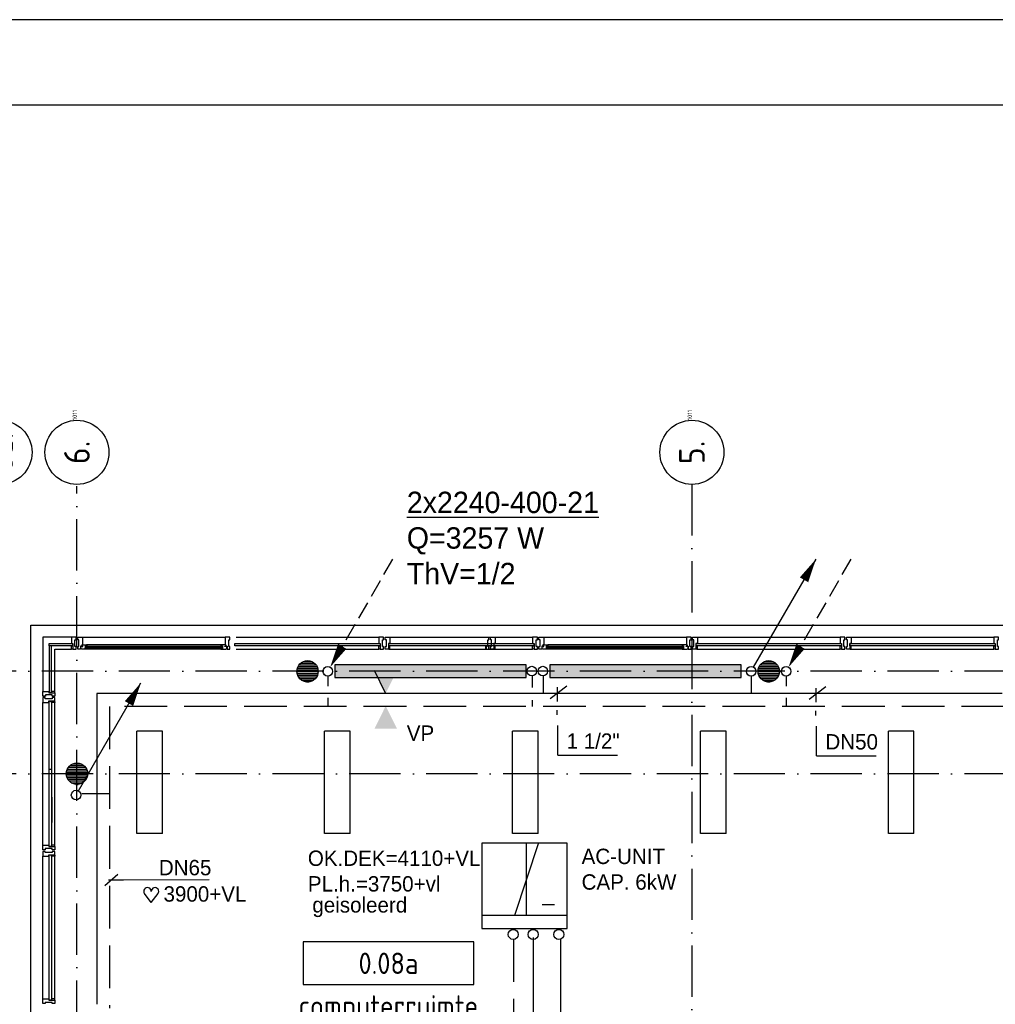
# Model space of a CAD drawing. Extents: x -866131 to -691536, y 173952 to 258052.
# Tile 147 of 160: x -759473 to -748051, y 246521 to 258052. Entities that reach past the tile are written whole.
import ezdxf
from ezdxf.enums import TextEntityAlignment as Align

# ---------------------------------------------------------------- set-up
doc = ezdxf.new("R2010")
doc.units = 0
doc.header["$LTSCALE"] = 100
for name, pattern in [('2322102', [45, 5, -2, 5, -2, 5, -2, 5, -2, 5, -2, 5, -5]), ('2322107', [2000, 1000, 1000]), ('2322108', [7, 5, -2]), ('2322140', [45, 40, -5]), ('DASHDOT', [9, 6, -1.5, 0, -1.5])]:
    doc.linetypes.add(name, pattern=pattern)
doc.layers.get('0').update_dxf_attribs({"linetype": 'CONTINUOUS'})
doc.layers.get('DEFPOINTS').update_dxf_attribs({"linetype": 'CONTINUOUS'})
for name, color, linetype in [('00KAD025', 2, 'CONTINUOUS'), ('00KAD070', 5, 'CONTINUOUS'), ('AL$7----_STRAMIEN', 1, 'DASHDOT'), ('AL21----_BUITENWAND', 4, 'CONTINUOUS'), ('AL28----_KONSTRUKTIE', 3, 'CONTINUOUS'), ('AL31----_BUITENKOZ', 7, 'CONTINUOUS'), ('ALN-----_BLOCKNAAM', 2, 'CONTINUOUS'), ('ALXAA---_GEWBETON', 12, 'CONTINUOUS'), ('ALXOU---_GLAS', 7, 'CONTINUOUS'), ('ARMATUUR', 8, 'CONTINUOUS'), ('BOUW', 8, 'CONTINUOUS'), ('GEBOUWLABEL', 4, 'CONTINUOUS'), ('INHOUD', 7, 'CONTINUOUS'), ('OMSCHRIJVING', 7, 'CONTINUOUS'), ('OPPERVLAK', 7, 'CONTINUOUS'), ('VOLGNUMMER', 7, 'CONTINUOUS'), ('WI561---', 1, 'CONTINUOUS'), ('WL$1----', 4, 'CONTINUOUS'), ('WL5448--', 4, 'CONTINUOUS'), ('WL5502--', 4, 'CONTINUOUS'), ('WL561---', 4, 'CONTINUOUS'), ('WL561---_AANVOER', 4, 'CONTINUOUS'), ('WL561---_RETOUR', 4, 'CONTINUOUS'), ('WL5627--', 4, 'CONTINUOUS'), ('WL570---', 3, 'CONTINUOUS'), ('WL570---_RETOUR', 3, 'CONTINUOUS'), ('WM5502--', 1, 'CONTINUOUS')]:
    doc.layers.add(name, color=color, linetype=linetype)
doc.styles.add('BURO-018', font='BUROFONT.shx', dxfattribs={"height": 180})
doc.styles.add('BURO-025', font='BUROFONT.shx', dxfattribs={"height": 250})
doc.styles.get("Standard").update_dxf_attribs({"font": 'ISOCP'})

# ---------------------------------------------------------------- blocks, each defined once
blk = doc.blocks.new('1011')
at = {"layer": 'AL$7----_STRAMIEN', "color": 7, "linetype": 'CONTINUOUS'}
blk.add_circle((-750, 0), 750, dxfattribs=at)
at = {"layer": 'ALN-----_BLOCKNAAM', "linetype": 'CONTINUOUS'}
blk.add_text('1011', height=100, dxfattribs=at).set_placement((0, 0))
blk = doc.blocks.new('LDV1107')
at = {"color": 0, "linetype": 'CONTINUOUS'}
blk.add_line((0.25, 0.43), (6.75, 11.69), dxfattribs=at)
blk.add_lwpolyline([(6.75, 11.69, 0, 1, 0), (5.5, 9.53, 1, 1, 0)], format="xyseb", dxfattribs=at)
blk.add_circle((0, 0), 0.5, dxfattribs=at)
blk = doc.blocks.new('2322401')
at = {"color": 0, "linetype": 'CONTINUOUS'}
for p, q in [((-0.5, 0.5, 1), (-0.5, 0.5)), ((-0.5, 0.5, 1), (-0.5, -0.5, 1)), ((0.5, 0.5, 1), (-0.5, 0.5, 1)), ((0.5, 0.5), (-0.5, 0.5)), ((-0.5, 0.5), (-0.5, -0.5)), ((0.5, 0.5, 1), (0.5, 0.5)), ((0.5, -0.5, 1), (0.5, 0.5, 1)), ((0.5, -0.5), (0.5, 0.5)), ((-0.5, -0.5, 1), (-0.5, -0.5)), ((-0.5, -0.5, 1), (0.5, -0.5, 1)), ((-0.5, -0.5), (0.5, -0.5)), ((0.5, -0.5, 1), (0.5, -0.5))]:
    blk.add_line(p, q, dxfattribs=at)
blk = doc.blocks.new('CVRINFO2')
at = {"color": 0, "linetype": 'CONTINUOUS', "style": 'BURO-025'}
for tag, p in [('CV_TEXT125', (0, 0)), ('CV_TEXT225', (0, -4.17)), ('CV_TEXT325', (0, -8.33)), ('CV_TEXT425', (0, -12.5))]:
    blk.add_attdef(tag, p, '', height=2.5, dxfattribs=at)
blk = doc.blocks.new('CVHATCH1')
at = {"color": 0, "linetype": 'CONTINUOUS'}
blk.add_solid([(-0.5, -0.5), (0.5, -0.5), (-0.5, 0.5), (0.5, 0.5)], dxfattribs=at)
blk = doc.blocks.new('LDV3108')
at = {"color": 0, "linetype": 'CONTINUOUS'}
for p, q in [((6.75, 11.69), (5.81, 10.07)), ((5.44, 9.42), (4.5, 7.79)), ((4.13, 7.14), (3.19, 5.52)), ((2.81, 4.87), (1.88, 3.25)), ((1.5, 2.6), (0.56, 0.97))]:
    blk.add_line(p, q, dxfattribs=at)
blk.add_lwpolyline([(0.25, 0.43, 0, 1, 0), (1.5, 2.6, 1, 1, 0)], format="xyseb", dxfattribs=at)
blk.add_circle((0, 0), 0.5, dxfattribs=at)
blk = doc.blocks.new('HART')
at = {"color": 1}
for q in [(-28.1, 39.5), (51.4, 39.5)]:
    blk.add_line((11.6, -12.9), q, dxfattribs=at)
for centre, start, end in [((-10.5, 52.8), 0, 217.18669), ((33.8, 52.8), 322.81331, 180)]:
    blk.add_arc(centre, 22.1, start, end, dxfattribs=at)
blk = doc.blocks.new('GEBOUWLABEL')
at = {"layer": 'VOLGNUMMER'}
blk.add_lwpolyline([(-4, -1), (4, -1), (4, 1), (-4, 1)], close=True, dxfattribs=at)
at = {"color": 0, "linetype": 'BYBLOCK', "flags": 1}
for tag, p in [('OPPERVLAKTESOORT', (0.5, 8)), ('TERREIN', (0.5, 6.5)), ('GEBOUW', (0.5, 5)), ('GEBRUIKSFUNCTIE', (0.5, 3.5)), ('BOUWLAAG', (0.5, 2))]:
    blk.add_attdef(tag, text='', height=1, dxfattribs=at).set_placement(p, align=Align.MIDDLE_CENTER)
blk = doc.blocks.new('2322615')
at = {"color": 0, "linetype": 'CONTINUOUS'}
for p, q in [((-2.5, -7.5), (2.5, 7.5)), ((0, 7.5), (2.5, 7.5)), ((0, 7.5), (0, -7.5)), ((0, -7.5), (-2.5, -7.5))]:
    blk.add_line(p, q, dxfattribs=at)
at = {"color": 0, "linetype": 'CONTINUOUS', "style": 'BURO-018', "flags": 1}
blk.add_attdef('W_ID', (0, 0), '', height=1.8, dxfattribs=at)

msp = doc.modelspace()

# ---------------------------------------------------------------- hatches: boundary and pattern name
at = {"layer": 'ALXAA---_GEWBETON'}
h = msp.add_hatch(dxfattribs=at)
h.set_pattern_fill('GEWPBET', color=8, scale=100, style=0)
h.set_pattern_definition([(0, (-906403.18, 216876.94), (0, 20), [])])
edge = h.paths.add_edge_path()
edge.add_arc((-756103.003, 250421.228), 125, 0, 360)
h = msp.add_hatch(dxfattribs=at)
h.set_pattern_fill('GEWPBET', color=8, scale=100, style=0)
h.set_pattern_definition([(0, (-906403.003, 216876.94), (0, 20), [])])
edge = h.paths.add_edge_path()
edge.add_arc((-756102.826, 250421.228), 125, 0, 360)
h = msp.add_hatch(dxfattribs=at)
h.set_pattern_fill('GEWPBET', color=8, scale=100, style=0)
h.set_pattern_definition([(0, (-901003.18, 216876.94), (0, 20), [])])
edge = h.paths.add_edge_path()
edge.add_arc((-750703.003, 250421.228), 125, 0, 360)
h = msp.add_hatch(dxfattribs=at)
h.set_pattern_fill('GEWPBET', color=8, scale=100, style=0)
h.set_pattern_definition([(0, (-901003.003, 216876.94), (0, 20), [])])
edge = h.paths.add_edge_path()
edge.add_arc((-750702.826, 250421.228), 125, 0, 360)
h = msp.add_hatch(dxfattribs=at)
h.set_pattern_fill('GEWPBET', color=8, scale=100, style=0)
h.set_pattern_definition([(0, (-909103.18, 215676.94), (0, 20), [])])
edge = h.paths.add_edge_path()
edge.add_arc((-758803.003, 249221.228), 125, 0, 360)
h = msp.add_hatch(dxfattribs=at)
h.set_pattern_fill('GEWPBET', color=8, scale=100, style=0)
h.set_pattern_definition([(0, (-909103.003, 215676.94), (0, 20), [])])
edge = h.paths.add_edge_path()
edge.add_arc((-758802.826, 249221.228), 125, 0, 360)
at = {"layer": 'WL570---'}
h = msp.add_hatch(color=1, dxfattribs=at)
h.paths.add_polyline_path([(-755055.159, 250430.287), (-755185.986, 250165.435), (-755185.986, 250430.287)])
h.paths.add_polyline_path([(-755185.986, 250430.287), (-755185.986, 250165.435), (-755188.528, 250165.435), (-755319.356, 250430.287)])
h = msp.add_hatch(color=1, dxfattribs=at)
h.paths.add_polyline_path([(-755055.159, 249747.797), (-755185.986, 250012.649), (-755185.986, 249747.797)])
h.paths.add_polyline_path([(-755185.986, 249747.797), (-755185.986, 250012.649), (-755188.528, 250012.649), (-755319.356, 249747.797)])

# ---------------------------------------------------------------- linework, layer by layer
at = {"layer": '00KAD025', "linetype": 'CONTINUOUS'}
msp.add_line((-691536.071, 258051.691), (-866131.149, 258051.691), dxfattribs=at)
at = {"layer": '00KAD070', "linetype": 'CONTINUOUS'}
msp.add_line((-692536.071, 257051.691), (-865131.149, 257051.691), dxfattribs=at)
at = {"layer": 'AL$7----_STRAMIEN', "color": 1}
msp.add_line((-758802.826, 241701.522), (-758802.826, 252590.207), dxfattribs=at)
for points in [[(-751602.826, 252610.366), (-751602.826, 241469.865)], [(-719909.644, 250421.228), (-762613.404, 250421.228)], [(-719909.82, 249221.228), (-762613.581, 249221.228)]]:
    msp.add_lwpolyline(points, dxfattribs=at)
at = {"layer": 'AL21----_BUITENWAND', "color": 8}
for p, q in [((-759342.826, 249221.543), (-759342.826, 250961.366)), ((-759342.826, 250961.366), (-739902.826, 250961.366)), ((-759342.826, 250961.366), (-739902.826, 250961.366)), ((-759342.826, 243821.19), (-759342.826, 250961.366))]:
    msp.add_line(p, q, dxfattribs=at)
at = {"layer": 'AL28----_KONSTRUKTIE', "color": 8}
for centre in [(-756103.003, 250421.228), (-756102.826, 250421.228), (-750703.003, 250421.228), (-750702.826, 250421.228), (-758803.003, 249221.228), (-758802.826, 249221.228)]:
    msp.add_circle(centre, 125, dxfattribs=at)
at = {"layer": 'AL31----_BUITENKOZ', "color": 8}
for p, q in [((-758867.826, 250820.366), (-759201.826, 250820.366)), ((-759201.826, 250820.366), (-759201.826, 250186.366)), ((-758793.826, 250790.866), (-758793.826, 250820.366)), ((-758793.826, 250820.366), (-758737.826, 250820.366)), ((-758779.826, 250790.866), (-758793.826, 250790.866)), ((-758779.826, 250710.866), (-758779.826, 250790.866)), ((-758737.826, 250820.366), (-757067.826, 250820.366)), ((-758737.826, 250820.366), (-758737.826, 250732.366)), ((-757011.826, 250820.366), (-757067.826, 250820.366)), ((-757067.826, 250820.366), (-757067.826, 250732.366)), ((-753993.448, 250710.866), (-753993.448, 250790.866)), ((-753993.448, 250790.866), (-753979.448, 250790.866)), ((-753979.448, 250790.866), (-753979.448, 250820.366)), ((-759062.826, 250186.366), (-759062.826, 250681.366)), ((-759062.826, 250681.366), (-758867.826, 250681.366)), ((-758793.826, 250681.366), (-758793.826, 250710.866)), ((-758793.826, 250710.866), (-758779.826, 250710.866)), ((-758760.826, 250681.366), (-758793.826, 250681.366)), ((-758746.826, 250717.366), (-758760.826, 250717.366)), ((-758760.826, 250717.366), (-758760.826, 250681.366)), ((-758757.642, 250682.608), (-758757.642, 250712.366)), ((-758757.642, 250712.366), (-758735.142, 250712.366)), ((-758750.577, 250682.608), (-758757.642, 250682.608)), ((-758748.128, 250678.366), (-758750.577, 250682.608)), ((-758705.642, 250678.366), (-758748.128, 250678.366)), ((-758737.826, 250732.366), (-758746.826, 250732.366)), ((-758746.826, 250732.366), (-758746.826, 250717.366)), ((-758743.142, 250717.366), (-758743.142, 250732.366)), ((-758743.142, 250732.366), (-758737.826, 250732.366)), ((-758735.142, 250717.366), (-758743.142, 250717.366)), ((-758737.826, 250732.366), (-758690.701, 250732.366)), ((-758735.142, 250712.366), (-758735.142, 250717.366)), ((-758688.642, 250719.366), (-758705.642, 250719.366)), ((-758705.642, 250719.366), (-758705.642, 250678.366)), ((-758705.642, 250680.663), (-758705.642, 250694.195)), ((-758705.642, 250694.195), (-758688.642, 250694.195)), ((-758688.642, 250680.663), (-758705.642, 250680.663)), ((-757114.951, 250732.366), (-758690.701, 250732.366)), ((-758690.701, 250732.366), (-758688.642, 250719.366)), ((-757114.951, 250678.366), (-758690.701, 250678.366)), ((-758688.642, 250694.195), (-758688.642, 250680.663)), ((-757114.951, 250732.366), (-757117.01, 250719.366)), ((-757117.01, 250719.366), (-757100.01, 250719.366)), ((-757100.01, 250694.195), (-757117.01, 250694.195)), ((-757117.01, 250694.195), (-757117.01, 250680.663)), ((-757117.01, 250680.663), (-757100.01, 250680.663)), ((-757067.826, 250732.366), (-757114.951, 250732.366)), ((-757100.01, 250719.366), (-757100.01, 250678.366)), ((-757100.01, 250680.663), (-757100.01, 250694.195)), ((-757100.01, 250678.366), (-757057.524, 250678.366)), ((-757070.51, 250712.366), (-757070.51, 250717.366)), ((-757070.51, 250717.366), (-757062.51, 250717.366)), ((-757048.01, 250712.366), (-757070.51, 250712.366)), ((-757067.826, 250732.366), (-757058.826, 250732.366)), ((-757062.51, 250732.366), (-757067.826, 250732.366)), ((-757062.51, 250717.366), (-757062.51, 250732.366)), ((-757058.826, 250732.366), (-757058.826, 250717.366)), ((-757058.826, 250717.366), (-757044.826, 250717.366)), ((-757057.524, 250678.366), (-757055.075, 250682.608)), ((-754022.697, 250682.608), (-754015.631, 250682.608)), ((-754015.631, 250682.608), (-754015.631, 250712.366)), ((-754012.448, 250717.366), (-754012.448, 250681.366)), ((-754012.448, 250681.366), (-753979.448, 250681.366)), ((-753979.448, 250710.866), (-753993.448, 250710.866)), ((-753979.448, 250681.366), (-753979.448, 250710.866)), ((-759201.826, 248386.366), (-759201.826, 250056.366)), ((-759062.826, 248386.366), (-759062.826, 250056.366)), ((-759092.826, 248651.443), (-759092.826, 248946.366))]:
    msp.add_line(p, q, dxfattribs=at)
at = {"layer": 'AL31----_BUITENKOZ', "color": 8, "linetype": 'CONTINUOUS'}
for p, q in [((-758830.754, 250820.366), (-758867.826, 250820.366)), ((-758867.826, 250820.366), (-758867.826, 250813.366)), ((-758867.826, 250813.366), (-758867.826, 250809.366)), ((-758867.826, 250809.366), (-758867.826, 250801.366)), ((-758867.826, 250801.366), (-758867.826, 250748.366)), ((-758811.826, 250820.366), (-758830.754, 250820.366)), ((-758825.826, 250710.866), (-758825.826, 250790.866)), ((-758825.826, 250790.866), (-758811.826, 250790.866)), ((-758811.826, 250814.366), (-758811.826, 250820.366)), ((-758811.826, 250800.366), (-758811.826, 250814.366)), ((-758811.826, 250790.866), (-758811.826, 250800.366)), ((-758811.826, 250800.366), (-758811.826, 250800.366)), ((-758867.826, 250748.366), (-758850.826, 250748.366)), ((-758867.826, 250681.366), (-758867.826, 250718.366)), ((-758867.826, 250718.366), (-758850.826, 250718.366)), ((-758855.826, 250681.366), (-758867.826, 250681.366)), ((-758850.826, 250686.366), (-758855.826, 250686.366)), ((-758855.826, 250686.366), (-758855.826, 250681.366)), ((-758850.826, 250748.366), (-758850.826, 250681.366)), ((-758850.826, 250718.366), (-758850.826, 250686.366)), ((-758850.826, 250681.366), (-758811.826, 250681.366)), ((-758811.826, 250710.866), (-758825.826, 250710.866)), ((-758811.826, 250701.366), (-758811.826, 250710.866)), ((-758811.826, 250687.366), (-758811.826, 250701.366)), ((-758811.826, 250701.366), (-758811.826, 250701.366)), ((-758811.826, 250681.366), (-758811.826, 250687.366)), ((-759201.826, 250149.294), (-759201.826, 250186.366)), ((-759201.826, 250186.366), (-759194.826, 250186.366)), ((-759201.826, 250130.366), (-759201.826, 250149.294)), ((-759195.826, 250130.366), (-759201.826, 250130.366)), ((-759195.826, 250112.366), (-759201.826, 250112.366)), ((-759201.826, 250112.366), (-759201.826, 250093.439)), ((-759201.826, 250093.439), (-759201.826, 250056.366)), ((-759181.826, 250130.366), (-759195.826, 250130.366)), ((-759181.826, 250112.366), (-759195.826, 250112.366)), ((-759194.826, 250186.366), (-759190.826, 250186.366)), ((-759190.826, 250186.366), (-759182.826, 250186.366)), ((-759182.826, 250186.366), (-759129.826, 250186.366)), ((-759172.326, 250130.366), (-759181.826, 250130.366)), ((-759181.826, 250130.366), (-759181.826, 250130.366)), ((-759172.826, 250112.366), (-759181.826, 250112.366)), ((-759181.826, 250112.366), (-759181.826, 250112.366)), ((-759172.826, 250098.366), (-759172.826, 250112.366)), ((-759092.826, 250098.366), (-759172.826, 250098.366)), ((-759092.326, 250144.366), (-759172.326, 250144.366)), ((-759172.326, 250144.366), (-759172.326, 250130.366)), ((-759129.826, 250186.366), (-759129.826, 250169.366)), ((-759129.826, 250169.366), (-759062.826, 250169.366)), ((-759062.826, 250186.366), (-759099.826, 250186.366)), ((-759099.826, 250186.366), (-759099.826, 250169.366)), ((-759099.826, 250169.366), (-759067.826, 250169.366)), ((-759082.826, 250112.366), (-759092.826, 250112.366)), ((-759092.826, 250112.366), (-759092.826, 250098.366)), ((-759092.326, 250130.366), (-759092.326, 250144.366)), ((-759082.826, 250130.366), (-759092.326, 250130.366)), ((-759068.826, 250130.366), (-759082.826, 250130.366)), ((-759082.826, 250130.366), (-759082.826, 250130.366)), ((-759068.826, 250112.366), (-759082.826, 250112.366)), ((-759082.826, 250112.366), (-759082.826, 250112.366)), ((-759062.826, 250130.366), (-759068.826, 250130.366)), ((-759062.826, 250112.366), (-759068.826, 250112.366)), ((-759067.826, 250169.366), (-759067.826, 250174.366)), ((-759067.826, 250174.366), (-759062.826, 250174.366)), ((-759062.826, 250174.366), (-759062.826, 250186.366)), ((-759062.826, 250169.366), (-759062.826, 250130.366)), ((-759062.826, 250073.366), (-759062.826, 250112.366)), ((-759201.826, 250056.366), (-759194.826, 250056.366)), ((-759194.826, 250056.366), (-759190.826, 250056.366)), ((-759190.826, 250056.366), (-759182.826, 250056.366)), ((-759182.826, 250056.366), (-759129.826, 250056.366)), ((-759129.826, 250056.366), (-759129.826, 250073.366)), ((-759129.826, 250073.366), (-759062.826, 250073.366)), ((-759099.826, 250073.366), (-759067.826, 250073.366)), ((-759099.826, 250056.366), (-759099.826, 250073.366)), ((-759062.826, 250056.366), (-759099.826, 250056.366)), ((-759067.826, 250073.366), (-759067.826, 250068.366)), ((-759067.826, 250068.366), (-759062.826, 250068.366)), ((-759062.826, 250068.366), (-759062.826, 250056.366))]:
    msp.add_line(p, q, dxfattribs=at)
at = {"layer": 'AL31----_BUITENKOZ', "color": 8}
for points in [[(-758867.826, 250820.366), (-759201.826, 250820.366), (-759201.826, 250186.366)], [(-758737.826, 250820.366), (-757067.826, 250820.366)], [(-756937.826, 250820.366), (-755267.826, 250820.366)], [(-756937.826, 250820.366), (-755267.826, 250820.366)], [(-755137.826, 250820.366), (-753467.826, 250820.366)], [(-755137.826, 250820.366), (-753467.826, 250820.366)], [(-753337.826, 250820.366), (-751667.826, 250820.366)], [(-753337.826, 250820.366), (-751667.826, 250820.366)], [(-751537.826, 250820.366), (-749867.826, 250820.366)], [(-751537.826, 250820.366), (-749867.826, 250820.366)], [(-749737.826, 250820.366), (-748067.826, 250820.366)], [(-749737.826, 250820.366), (-748067.826, 250820.366)], [(-759062.826, 250186.366), (-759062.826, 250681.366), (-758867.826, 250681.366)], [(-757114.951, 250732.366), (-758690.701, 250732.366)], [(-757114.951, 250678.366), (-758690.701, 250678.366)], [(-756937.826, 250681.366), (-755267.826, 250681.366)], [(-756937.826, 250681.366), (-755267.826, 250681.366)], [(-755137.826, 250681.366), (-753467.826, 250681.366)], [(-755137.826, 250681.366), (-753467.826, 250681.366)], [(-751714.951, 250732.366), (-753290.701, 250732.366)], [(-751714.951, 250732.366), (-753290.701, 250732.366)], [(-751714.951, 250678.366), (-753290.701, 250678.366)], [(-751714.951, 250678.366), (-753290.701, 250678.366)], [(-751537.826, 250681.366), (-749867.826, 250681.366)], [(-751537.826, 250681.366), (-749867.826, 250681.366)], [(-749737.826, 250681.366), (-748067.826, 250681.366)], [(-749737.826, 250681.366), (-748067.826, 250681.366)], [(-759201.826, 249286.366), (-759201.826, 250056.366)], [(-759062.826, 249286.366), (-759062.826, 250056.366)], [(-759201.826, 246586.366), (-759201.826, 248256.366)], [(-759062.826, 246586.366), (-759062.826, 248256.366)]]:
    msp.add_lwpolyline(points, dxfattribs=at)
at = {"layer": 'AL31----_BUITENKOZ', "color": 8, "linetype": 'CONTINUOUS'}
for points in [[(-758850.826, 250681.366), (-758811.826, 250681.366), (-758811.826, 250687.366), (-758811.826, 250701.366), (-758811.826, 250701.366), (-758811.826, 250710.866), (-758825.826, 250710.866), (-758825.826, 250790.866), (-758811.826, 250790.866), (-758811.826, 250800.366), (-758811.826, 250800.366), (-758811.826, 250814.366), (-758811.826, 250820.366), (-758830.754, 250820.366), (-758867.826, 250820.366), (-758867.826, 250813.366), (-758867.826, 250809.366), (-758867.826, 250801.366), (-758867.826, 250748.366), (-758850.826, 250748.366)], [(-755250.826, 250681.366), (-755211.826, 250681.366), (-755211.826, 250687.366), (-755211.826, 250701.366), (-755211.826, 250701.366), (-755211.826, 250711.366), (-755225.826, 250711.366), (-755225.826, 250791.366), (-755211.826, 250791.366), (-755211.826, 250800.366), (-755211.826, 250800.366), (-755211.826, 250814.366), (-755211.826, 250820.366), (-755230.754, 250820.366), (-755267.826, 250820.366), (-755267.826, 250813.366), (-755267.826, 250809.366), (-755267.826, 250801.366), (-755267.826, 250748.366), (-755250.826, 250748.366)], [(-755250.826, 250681.366), (-755211.826, 250681.366), (-755211.826, 250687.366), (-755211.826, 250701.366), (-755211.826, 250701.366), (-755211.826, 250711.366), (-755225.826, 250711.366), (-755225.826, 250791.366), (-755211.826, 250791.366), (-755211.826, 250800.366), (-755211.826, 250800.366), (-755211.826, 250814.366), (-755211.826, 250820.366), (-755230.754, 250820.366), (-755267.826, 250820.366), (-755267.826, 250813.366), (-755267.826, 250809.366), (-755267.826, 250801.366), (-755267.826, 250748.366), (-755250.826, 250748.366)], [(-755154.826, 250681.366), (-755193.826, 250681.366), (-755193.826, 250687.366), (-755193.826, 250701.366), (-755193.826, 250701.366), (-755193.826, 250711.366), (-755179.826, 250711.366), (-755179.826, 250791.366), (-755193.826, 250791.366), (-755193.826, 250800.866), (-755193.826, 250800.866), (-755193.826, 250814.366), (-755193.826, 250820.366), (-755174.899, 250820.366), (-755137.826, 250820.366), (-755137.826, 250813.366), (-755137.826, 250809.366), (-755137.826, 250801.366), (-755137.826, 250748.366), (-755154.826, 250748.366)], [(-755154.826, 250681.366), (-755193.826, 250681.366), (-755193.826, 250687.366), (-755193.826, 250701.366), (-755193.826, 250701.366), (-755193.826, 250711.366), (-755179.826, 250711.366), (-755179.826, 250791.366), (-755193.826, 250791.366), (-755193.826, 250800.866), (-755193.826, 250800.866), (-755193.826, 250814.366), (-755193.826, 250820.366), (-755174.899, 250820.366), (-755137.826, 250820.366), (-755137.826, 250813.366), (-755137.826, 250809.366), (-755137.826, 250801.366), (-755137.826, 250748.366), (-755154.826, 250748.366)], [(-753922.448, 250681.366), (-753961.448, 250681.366), (-753961.448, 250687.366), (-753961.448, 250701.366), (-753961.448, 250701.366), (-753961.448, 250711.366), (-753947.448, 250711.366), (-753947.448, 250791.366), (-753961.448, 250791.366), (-753961.448, 250800.866), (-753961.448, 250800.866), (-753961.448, 250814.366), (-753961.448, 250820.366), (-753942.52, 250820.366), (-753905.448, 250820.366), (-753905.448, 250813.366), (-753905.448, 250809.366), (-753905.448, 250801.366), (-753905.448, 250748.366), (-753922.448, 250748.366)], [(-753922.448, 250681.366), (-753961.448, 250681.366), (-753961.448, 250687.366), (-753961.448, 250701.366), (-753961.448, 250701.366), (-753961.448, 250711.366), (-753947.448, 250711.366), (-753947.448, 250791.366), (-753961.448, 250791.366), (-753961.448, 250800.866), (-753961.448, 250800.866), (-753961.448, 250814.366), (-753961.448, 250820.366), (-753942.52, 250820.366), (-753905.448, 250820.366), (-753905.448, 250813.366), (-753905.448, 250809.366), (-753905.448, 250801.366), (-753905.448, 250748.366), (-753922.448, 250748.366)], [(-753450.826, 250681.366), (-753411.826, 250681.366), (-753411.826, 250687.366), (-753411.826, 250701.366), (-753411.826, 250701.366), (-753411.826, 250711.366), (-753425.826, 250711.366), (-753425.826, 250791.366), (-753411.826, 250791.366), (-753411.826, 250800.366), (-753411.826, 250800.366), (-753411.826, 250814.366), (-753411.826, 250820.366), (-753430.754, 250820.366), (-753467.826, 250820.366), (-753467.826, 250813.366), (-753467.826, 250809.366), (-753467.826, 250801.366), (-753467.826, 250748.366), (-753450.826, 250748.366)], [(-753450.826, 250681.366), (-753411.826, 250681.366), (-753411.826, 250687.366), (-753411.826, 250701.366), (-753411.826, 250701.366), (-753411.826, 250711.366), (-753425.826, 250711.366), (-753425.826, 250791.366), (-753411.826, 250791.366), (-753411.826, 250800.366), (-753411.826, 250800.366), (-753411.826, 250814.366), (-753411.826, 250820.366), (-753430.754, 250820.366), (-753467.826, 250820.366), (-753467.826, 250813.366), (-753467.826, 250809.366), (-753467.826, 250801.366), (-753467.826, 250748.366), (-753450.826, 250748.366)], [(-751554.826, 250681.366), (-751593.826, 250681.366), (-751593.826, 250687.366), (-751593.826, 250701.366), (-751593.826, 250701.366), (-751593.826, 250711.366), (-751579.826, 250711.366), (-751579.826, 250791.366), (-751593.826, 250791.366), (-751593.826, 250800.866), (-751593.826, 250800.866), (-751593.826, 250814.366), (-751593.826, 250820.366), (-751574.899, 250820.366), (-751537.826, 250820.366), (-751537.826, 250813.366), (-751537.826, 250809.366), (-751537.826, 250801.366), (-751537.826, 250748.366), (-751554.826, 250748.366)], [(-751554.826, 250681.366), (-751593.826, 250681.366), (-751593.826, 250687.366), (-751593.826, 250701.366), (-751593.826, 250701.366), (-751593.826, 250711.366), (-751579.826, 250711.366), (-751579.826, 250791.366), (-751593.826, 250791.366), (-751593.826, 250800.866), (-751593.826, 250800.866), (-751593.826, 250814.366), (-751593.826, 250820.366), (-751574.899, 250820.366), (-751537.826, 250820.366), (-751537.826, 250813.366), (-751537.826, 250809.366), (-751537.826, 250801.366), (-751537.826, 250748.366), (-751554.826, 250748.366)], [(-749850.826, 250681.366), (-749811.826, 250681.366), (-749811.826, 250687.366), (-749811.826, 250701.366), (-749811.826, 250701.366), (-749811.826, 250711.366), (-749825.826, 250711.366), (-749825.826, 250791.366), (-749811.826, 250791.366), (-749811.826, 250800.366), (-749811.826, 250800.366), (-749811.826, 250814.366), (-749811.826, 250820.366), (-749830.754, 250820.366), (-749867.826, 250820.366), (-749867.826, 250813.366), (-749867.826, 250809.366), (-749867.826, 250801.366), (-749867.826, 250748.366), (-749850.826, 250748.366)], [(-749850.826, 250681.366), (-749811.826, 250681.366), (-749811.826, 250687.366), (-749811.826, 250701.366), (-749811.826, 250701.366), (-749811.826, 250711.366), (-749825.826, 250711.366), (-749825.826, 250791.366), (-749811.826, 250791.366), (-749811.826, 250800.366), (-749811.826, 250800.366), (-749811.826, 250814.366), (-749811.826, 250820.366), (-749830.754, 250820.366), (-749867.826, 250820.366), (-749867.826, 250813.366), (-749867.826, 250809.366), (-749867.826, 250801.366), (-749867.826, 250748.366), (-749850.826, 250748.366)], [(-749754.826, 250681.366), (-749793.826, 250681.366), (-749793.826, 250687.366), (-749793.826, 250701.366), (-749793.826, 250701.366), (-749793.826, 250711.366), (-749779.826, 250711.366), (-749779.826, 250791.366), (-749793.826, 250791.366), (-749793.826, 250800.866), (-749793.826, 250800.866), (-749793.826, 250814.366), (-749793.826, 250820.366), (-749774.899, 250820.366), (-749737.826, 250820.366), (-749737.826, 250813.366), (-749737.826, 250809.366), (-749737.826, 250801.366), (-749737.826, 250748.366), (-749754.826, 250748.366)], [(-749754.826, 250681.366), (-749793.826, 250681.366), (-749793.826, 250687.366), (-749793.826, 250701.366), (-749793.826, 250701.366), (-749793.826, 250711.366), (-749779.826, 250711.366), (-749779.826, 250791.366), (-749793.826, 250791.366), (-749793.826, 250800.866), (-749793.826, 250800.866), (-749793.826, 250814.366), (-749793.826, 250820.366), (-749774.899, 250820.366), (-749737.826, 250820.366), (-749737.826, 250813.366), (-749737.826, 250809.366), (-749737.826, 250801.366), (-749737.826, 250748.366), (-749754.826, 250748.366)], [(-748050.826, 250681.366), (-748011.826, 250681.366), (-748011.826, 250687.366), (-748011.826, 250701.366), (-748011.826, 250701.366), (-748011.826, 250711.366), (-748025.826, 250711.366), (-748025.826, 250791.366), (-748011.826, 250791.366), (-748011.826, 250800.366), (-748011.826, 250800.366), (-748011.826, 250814.366), (-748011.826, 250820.366), (-748030.754, 250820.366), (-748067.826, 250820.366), (-748067.826, 250813.366), (-748067.826, 250809.366), (-748067.826, 250801.366), (-748067.826, 250748.366), (-748050.826, 250748.366)], [(-748050.826, 250681.366), (-748011.826, 250681.366), (-748011.826, 250687.366), (-748011.826, 250701.366), (-748011.826, 250701.366), (-748011.826, 250711.366), (-748025.826, 250711.366), (-748025.826, 250791.366), (-748011.826, 250791.366), (-748011.826, 250800.366), (-748011.826, 250800.366), (-748011.826, 250814.366), (-748011.826, 250820.366), (-748030.754, 250820.366), (-748067.826, 250820.366), (-748067.826, 250813.366), (-748067.826, 250809.366), (-748067.826, 250801.366), (-748067.826, 250748.366), (-748050.826, 250748.366)], [(-758850.826, 250718.366), (-758850.826, 250686.366), (-758855.826, 250686.366), (-758855.826, 250681.366), (-758867.826, 250681.366), (-758867.826, 250718.366)], [(-755250.826, 250718.366), (-755250.826, 250686.366), (-755255.826, 250686.366), (-755255.826, 250681.366), (-755267.826, 250681.366), (-755267.826, 250718.366)], [(-755250.826, 250718.366), (-755250.826, 250686.366), (-755255.826, 250686.366), (-755255.826, 250681.366), (-755267.826, 250681.366), (-755267.826, 250718.366)], [(-755154.826, 250718.366), (-755154.826, 250686.366), (-755149.826, 250686.366), (-755149.826, 250681.366), (-755137.826, 250681.366), (-755137.826, 250718.366)], [(-755154.826, 250718.366), (-755154.826, 250686.366), (-755149.826, 250686.366), (-755149.826, 250681.366), (-755137.826, 250681.366), (-755137.826, 250718.366)], [(-753922.448, 250718.366), (-753922.448, 250686.366), (-753917.448, 250686.366), (-753917.448, 250681.366), (-753905.448, 250681.366), (-753905.448, 250718.366)], [(-753922.448, 250718.366), (-753922.448, 250686.366), (-753917.448, 250686.366), (-753917.448, 250681.366), (-753905.448, 250681.366), (-753905.448, 250718.366)], [(-753450.826, 250718.366), (-753450.826, 250686.366), (-753455.826, 250686.366), (-753455.826, 250681.366), (-753467.826, 250681.366), (-753467.826, 250718.366)], [(-753450.826, 250718.366), (-753450.826, 250686.366), (-753455.826, 250686.366), (-753455.826, 250681.366), (-753467.826, 250681.366), (-753467.826, 250718.366)], [(-751554.826, 250718.366), (-751554.826, 250686.366), (-751549.826, 250686.366), (-751549.826, 250681.366), (-751537.826, 250681.366), (-751537.826, 250718.366)], [(-751554.826, 250718.366), (-751554.826, 250686.366), (-751549.826, 250686.366), (-751549.826, 250681.366), (-751537.826, 250681.366), (-751537.826, 250718.366)], [(-749850.826, 250718.366), (-749850.826, 250686.366), (-749855.826, 250686.366), (-749855.826, 250681.366), (-749867.826, 250681.366), (-749867.826, 250718.366)], [(-749850.826, 250718.366), (-749850.826, 250686.366), (-749855.826, 250686.366), (-749855.826, 250681.366), (-749867.826, 250681.366), (-749867.826, 250718.366)], [(-749754.826, 250718.366), (-749754.826, 250686.366), (-749749.826, 250686.366), (-749749.826, 250681.366), (-749737.826, 250681.366), (-749737.826, 250718.366)], [(-749754.826, 250718.366), (-749754.826, 250686.366), (-749749.826, 250686.366), (-749749.826, 250681.366), (-749737.826, 250681.366), (-749737.826, 250718.366)], [(-748050.826, 250718.366), (-748050.826, 250686.366), (-748055.826, 250686.366), (-748055.826, 250681.366), (-748067.826, 250681.366), (-748067.826, 250718.366)], [(-748050.826, 250718.366), (-748050.826, 250686.366), (-748055.826, 250686.366), (-748055.826, 250681.366), (-748067.826, 250681.366), (-748067.826, 250718.366)], [(-759062.826, 250169.366), (-759062.826, 250130.366), (-759068.826, 250130.366), (-759082.826, 250130.366), (-759082.826, 250130.366), (-759092.326, 250130.366), (-759092.326, 250144.366), (-759172.326, 250144.366), (-759172.326, 250130.366), (-759181.826, 250130.366), (-759181.826, 250130.366), (-759195.826, 250130.366), (-759201.826, 250130.366), (-759201.826, 250149.294), (-759201.826, 250186.366), (-759194.826, 250186.366), (-759190.826, 250186.366), (-759182.826, 250186.366), (-759129.826, 250186.366), (-759129.826, 250169.366)], [(-759062.826, 250073.366), (-759062.826, 250112.366), (-759068.826, 250112.366), (-759082.826, 250112.366), (-759082.826, 250112.366), (-759092.826, 250112.366), (-759092.826, 250098.366), (-759172.826, 250098.366), (-759172.826, 250112.366), (-759181.826, 250112.366), (-759181.826, 250112.366), (-759195.826, 250112.366), (-759201.826, 250112.366), (-759201.826, 250093.439), (-759201.826, 250056.366), (-759194.826, 250056.366), (-759190.826, 250056.366), (-759182.826, 250056.366), (-759129.826, 250056.366), (-759129.826, 250073.366)], [(-759099.826, 250169.366), (-759067.826, 250169.366), (-759067.826, 250174.366), (-759062.826, 250174.366), (-759062.826, 250186.366), (-759099.826, 250186.366)], [(-759099.826, 250073.366), (-759067.826, 250073.366), (-759067.826, 250068.366), (-759062.826, 250068.366), (-759062.826, 250056.366), (-759099.826, 250056.366)], [(-759062.826, 248369.366), (-759062.826, 248330.366), (-759068.826, 248330.366), (-759082.826, 248330.366), (-759082.826, 248330.366), (-759092.826, 248330.366), (-759092.826, 248344.366), (-759172.826, 248344.366), (-759172.826, 248330.366), (-759182.326, 248330.366), (-759182.326, 248330.366), (-759195.826, 248330.366), (-759201.826, 248330.366), (-759201.826, 248349.294), (-759201.826, 248386.366), (-759194.826, 248386.366), (-759190.826, 248386.366), (-759182.826, 248386.366), (-759129.826, 248386.366), (-759129.826, 248369.366)], [(-759099.826, 248369.366), (-759067.826, 248369.366), (-759067.826, 248374.366), (-759062.826, 248374.366), (-759062.826, 248386.366), (-759099.826, 248386.366)], [(-759062.826, 248273.366), (-759062.826, 248312.366), (-759068.826, 248312.366), (-759082.826, 248312.366), (-759082.826, 248312.366), (-759092.826, 248312.366), (-759092.826, 248298.366), (-759172.826, 248298.366), (-759172.826, 248312.366), (-759181.826, 248312.366), (-759181.826, 248312.366), (-759195.826, 248312.366), (-759201.826, 248312.366), (-759201.826, 248293.439), (-759201.826, 248256.366), (-759194.826, 248256.366), (-759190.826, 248256.366), (-759182.826, 248256.366), (-759129.826, 248256.366), (-759129.826, 248273.366)], [(-759099.826, 248273.366), (-759067.826, 248273.366), (-759067.826, 248268.366), (-759062.826, 248268.366), (-759062.826, 248256.366), (-759099.826, 248256.366)], [(-759062.826, 246569.366), (-759062.826, 246530.366), (-759068.826, 246530.366), (-759082.826, 246530.366), (-759082.826, 246530.366), (-759092.826, 246530.366), (-759092.826, 246544.366), (-759172.826, 246544.366), (-759172.826, 246530.366), (-759182.326, 246530.366), (-759182.326, 246530.366), (-759195.826, 246530.366), (-759201.826, 246530.366), (-759201.826, 246549.294), (-759201.826, 246586.366), (-759194.826, 246586.366), (-759190.826, 246586.366), (-759182.826, 246586.366), (-759129.826, 246586.366), (-759129.826, 246569.366)], [(-759099.826, 246569.366), (-759067.826, 246569.366), (-759067.826, 246574.366), (-759062.826, 246574.366), (-759062.826, 246586.366), (-759099.826, 246586.366)]]:
    msp.add_lwpolyline(points, close=True, dxfattribs=at)
at = {"layer": 'AL31----_BUITENKOZ', "color": 8}
for points in [[(-758793.826, 250681.366), (-758793.826, 250710.866), (-758779.826, 250710.866), (-758779.826, 250790.866), (-758793.826, 250790.866), (-758793.826, 250820.366), (-758737.826, 250820.366), (-758737.826, 250732.366), (-758746.826, 250732.366), (-758746.826, 250717.366), (-758760.826, 250717.366), (-758760.826, 250681.366)], [(-757011.826, 250681.366), (-757011.826, 250710.866), (-757025.826, 250710.866), (-757025.826, 250790.866), (-757011.826, 250790.866), (-757011.826, 250820.366), (-757067.826, 250820.366), (-757067.826, 250732.366), (-757058.826, 250732.366), (-757058.826, 250717.366), (-757044.826, 250717.366), (-757044.826, 250681.366)], [(-753393.826, 250681.366), (-753393.826, 250710.866), (-753379.826, 250710.866), (-753379.826, 250790.866), (-753393.826, 250790.866), (-753393.826, 250820.366), (-753337.826, 250820.366), (-753337.826, 250732.366), (-753346.826, 250732.366), (-753346.826, 250717.366), (-753360.826, 250717.366), (-753360.826, 250681.366)], [(-753393.826, 250681.366), (-753393.826, 250710.866), (-753379.826, 250710.866), (-753379.826, 250790.866), (-753393.826, 250790.866), (-753393.826, 250820.366), (-753337.826, 250820.366), (-753337.826, 250732.366), (-753346.826, 250732.366), (-753346.826, 250717.366), (-753360.826, 250717.366), (-753360.826, 250681.366)], [(-751611.826, 250681.366), (-751611.826, 250710.866), (-751625.826, 250710.866), (-751625.826, 250790.866), (-751611.826, 250790.866), (-751611.826, 250820.366), (-751667.826, 250820.366), (-751667.826, 250732.366), (-751658.826, 250732.366), (-751658.826, 250717.366), (-751644.826, 250717.366), (-751644.826, 250681.366)], [(-751611.826, 250681.366), (-751611.826, 250710.866), (-751625.826, 250710.866), (-751625.826, 250790.866), (-751611.826, 250790.866), (-751611.826, 250820.366), (-751667.826, 250820.366), (-751667.826, 250732.366), (-751658.826, 250732.366), (-751658.826, 250717.366), (-751644.826, 250717.366), (-751644.826, 250681.366)], [(-758748.128, 250678.366), (-758750.577, 250682.608), (-758757.642, 250682.608), (-758757.642, 250712.366), (-758735.142, 250712.366), (-758735.142, 250717.366), (-758743.142, 250717.366), (-758743.142, 250732.366), (-758737.826, 250732.366), (-758690.701, 250732.366), (-758688.642, 250719.366), (-758705.642, 250719.366), (-758705.642, 250678.366)], [(-758705.642, 250680.663), (-758705.642, 250694.195), (-758688.642, 250694.195), (-758688.642, 250680.663)], [(-757057.524, 250678.366), (-757055.075, 250682.608), (-757048.01, 250682.608), (-757048.01, 250712.366), (-757070.51, 250712.366), (-757070.51, 250717.366), (-757062.51, 250717.366), (-757062.51, 250732.366), (-757067.826, 250732.366), (-757114.951, 250732.366), (-757117.01, 250719.366), (-757100.01, 250719.366), (-757100.01, 250678.366)], [(-757100.01, 250680.663), (-757100.01, 250694.195), (-757117.01, 250694.195), (-757117.01, 250680.663)], [(-753348.128, 250678.366), (-753350.577, 250682.608), (-753357.642, 250682.608), (-753357.642, 250712.366), (-753335.142, 250712.366), (-753335.142, 250717.366), (-753343.142, 250717.366), (-753343.142, 250732.366), (-753337.826, 250732.366), (-753290.701, 250732.366), (-753288.642, 250719.366), (-753305.642, 250719.366), (-753305.642, 250678.366)], [(-753348.128, 250678.366), (-753350.577, 250682.608), (-753357.642, 250682.608), (-753357.642, 250712.366), (-753335.142, 250712.366), (-753335.142, 250717.366), (-753343.142, 250717.366), (-753343.142, 250732.366), (-753337.826, 250732.366), (-753290.701, 250732.366), (-753288.642, 250719.366), (-753305.642, 250719.366), (-753305.642, 250678.366)], [(-753305.642, 250680.663), (-753305.642, 250694.195), (-753288.642, 250694.195), (-753288.642, 250680.663)], [(-753305.642, 250680.663), (-753305.642, 250694.195), (-753288.642, 250694.195), (-753288.642, 250680.663)], [(-751657.524, 250678.366), (-751655.075, 250682.608), (-751648.01, 250682.608), (-751648.01, 250712.366), (-751670.51, 250712.366), (-751670.51, 250717.366), (-751662.51, 250717.366), (-751662.51, 250732.366), (-751667.826, 250732.366), (-751714.951, 250732.366), (-751717.01, 250719.366), (-751700.01, 250719.366), (-751700.01, 250678.366)], [(-751657.524, 250678.366), (-751655.075, 250682.608), (-751648.01, 250682.608), (-751648.01, 250712.366), (-751670.51, 250712.366), (-751670.51, 250717.366), (-751662.51, 250717.366), (-751662.51, 250732.366), (-751667.826, 250732.366), (-751714.951, 250732.366), (-751717.01, 250719.366), (-751700.01, 250719.366), (-751700.01, 250678.366)], [(-751700.01, 250680.663), (-751700.01, 250694.195), (-751717.01, 250694.195), (-751717.01, 250680.663)], [(-751700.01, 250680.663), (-751700.01, 250694.195), (-751717.01, 250694.195), (-751717.01, 250680.663)]]:
    msp.add_lwpolyline(points, close=True, dxfattribs=at)
at = {"layer": 'ALXOU---_GLAS', "color": 8}
for p, q in [((-759127.826, 250720.366), (-759127.826, 250746.366)), ((-759127.826, 250746.366), (-758852.826, 250746.366)), ((-759101.826, 250720.366), (-759127.826, 250720.366)), ((-759127.826, 250720.366), (-759127.826, 250171.366)), ((-758852.826, 250720.366), (-759127.826, 250720.366)), ((-759101.826, 250171.366), (-759101.826, 250720.366)), ((-758852.826, 250746.366), (-758852.826, 250720.366)), ((-758703.642, 250717.366), (-757102.01, 250717.366)), ((-758703.642, 250696.195), (-758703.642, 250717.366)), ((-757102.01, 250696.195), (-758703.642, 250696.195)), ((-757102.01, 250717.366), (-757102.01, 250696.195)), ((-759127.826, 250171.366), (-759101.826, 250171.366)), ((-759127.826, 250071.366), (-759101.826, 250071.366)), ((-759127.826, 248371.366), (-759127.826, 250071.366)), ((-759101.826, 250071.366), (-759101.826, 248371.366)), ((-759101.826, 248371.366), (-759127.826, 248371.366))]:
    msp.add_line(p, q, dxfattribs=at)
for points in [[(-758852.826, 250746.366), (-758852.826, 250720.366), (-759127.826, 250720.366), (-759127.826, 250746.366)], [(-759127.826, 250171.366), (-759101.826, 250171.366), (-759101.826, 250720.366), (-759127.826, 250720.366)], [(-757102.01, 250717.366), (-757102.01, 250696.195), (-758703.642, 250696.195), (-758703.642, 250717.366)], [(-755252.826, 250746.366), (-755252.826, 250720.366), (-756952.826, 250720.366), (-756952.826, 250746.366)], [(-755252.826, 250746.366), (-755252.826, 250720.366), (-756952.826, 250720.366), (-756952.826, 250746.366)], [(-753452.826, 250746.366), (-753452.826, 250720.366), (-755152.826, 250720.366), (-755152.826, 250746.366)], [(-753452.826, 250746.366), (-753452.826, 250720.366), (-755152.826, 250720.366), (-755152.826, 250746.366)], [(-751702.01, 250717.366), (-751702.01, 250696.195), (-753303.642, 250696.195), (-753303.642, 250717.366)], [(-751702.01, 250717.366), (-751702.01, 250696.195), (-753303.642, 250696.195), (-753303.642, 250717.366)], [(-749852.826, 250746.366), (-749852.826, 250720.366), (-751552.826, 250720.366), (-751552.826, 250746.366)], [(-749852.826, 250746.366), (-749852.826, 250720.366), (-751552.826, 250720.366), (-751552.826, 250746.366)], [(-748052.826, 250746.366), (-748052.826, 250720.366), (-749752.826, 250720.366), (-749752.826, 250746.366)], [(-748052.826, 250746.366), (-748052.826, 250720.366), (-749752.826, 250720.366), (-749752.826, 250746.366)], [(-759127.826, 250071.366), (-759101.826, 250071.366), (-759101.826, 249271.366), (-759127.826, 249271.366)], [(-759127.826, 248271.366), (-759101.826, 248271.366), (-759101.826, 246571.366), (-759127.826, 246571.366)]]:
    msp.add_lwpolyline(points, close=True, dxfattribs=at)
at = {"layer": 'ARMATUUR', "color": 8}
for points in [[(-758102.826, 248521.228), (-758102.826, 249721.228)], [(-757802.826, 249721.228), (-758102.826, 249721.228)], [(-757802.826, 248521.228), (-757802.826, 249721.228)], [(-755902.826, 248521.228), (-755902.826, 249721.228)], [(-755602.826, 249721.228), (-755902.826, 249721.228)], [(-755602.826, 248521.228), (-755602.826, 249721.228)], [(-753702.826, 248521.228), (-753702.826, 249721.228)], [(-753402.826, 249721.228), (-753702.826, 249721.228)], [(-753402.826, 248521.228), (-753402.826, 249721.228)], [(-751502.826, 248521.228), (-751502.826, 249721.228)], [(-751202.826, 249721.228), (-751502.826, 249721.228)], [(-751202.826, 248521.228), (-751202.826, 249721.228)], [(-749302.826, 248521.228), (-749302.826, 249721.228)], [(-749002.826, 249721.228), (-749302.826, 249721.228)], [(-749002.826, 248521.228), (-749002.826, 249721.228)], [(-757802.826, 248521.228), (-758102.826, 248521.228)], [(-755602.826, 248521.228), (-755902.826, 248521.228)], [(-753402.826, 248521.228), (-753702.826, 248521.228)], [(-751202.826, 248521.228), (-751502.826, 248521.228)], [(-749002.826, 248521.228), (-749302.826, 248521.228)]]:
    msp.add_lwpolyline(points, dxfattribs=at)
at = {"layer": 'DEFPOINTS', "color": 8, "linetype": 'BYBLOCK'}
msp.add_point((-748151.22, 250681.366), dxfattribs=at)
at = {"layer": 'WL$1----'}
for p, q in [((-753356.884, 247691.857), (-753209.653, 247691.857)), ((-753062.423, 247560.202), (-754059.062, 247560.202))]:
    msp.add_line(p, q, dxfattribs=at)
at = {"layer": 'WL5448--', "linetype": '2322140'}
for p, q in [((-753457.789, 246189.287), (-753457.789, 247304.87)), ((-753138.885, 246330.948), (-753138.885, 247287.162))]:
    msp.add_line(p, q, dxfattribs=at)
at = {"layer": 'WL5502--', "color": 1}
for centre in [(-753694.5, 247339.576), (-753460.993, 247339.576), (-753160.741, 247339.576)]:
    msp.add_circle(centre, 58.377, dxfattribs=at)
at = {"layer": 'WL561---_AANVOER', "linetype": '2322107'}
for p, q in [((-753472.645, 250366.842, 120), (-753472.645, 250230.429, 120)), ((-750908.96, 250364.336), (-750908.96, 250159.539)), ((-758571.559, 250159.539), (-758571.559, 246583.963)), ((-747971.818, 250159.539), (-758571.559, 250159.539)), ((-752319.29, 250159.539), (-752410.167, 250159.539)), ((-753472.645, 250081.781, 120), (-753472.645, 250008.426, 120)), ((-758571.559, 246583.963), (-758571.559, 246521.739))]:
    msp.add_line(p, q, dxfattribs=at)
at = {"layer": 'WL561---_RETOUR', "linetype": '2322108'}
for p, q in [((-755865.789, 250364.336), (-755865.789, 250248.044)), ((-753343.806, 250366.842, 120), (-753343.806, 250158.426, 120)), ((-750499.656, 250364.336), (-750499.656, 250248.044)), ((-755865.789, 250108.714), (-755865.789, 250009.539)), ((-750499.656, 250108.714), (-750499.656, 250009.539)), ((-758421.559, 250009.539), (-758421.559, 246475.087)), ((-747945.851, 250009.539), (-758421.559, 250009.539)), ((-758746.233, 248988.821), (-758421.559, 248988.821))]:
    msp.add_line(p, q, dxfattribs=at)
at = {"layer": 'WL561---_RETOUR', "color": 1}
for centre in [(-753477.023, 250423.092, 120), (-753348.183, 250423.092, 120)]:
    msp.add_circle(centre, 56.25, dxfattribs=at)
at = {"layer": 'WL5627--', "linetype": '2322102'}
msp.add_line((-753691.104, 247286.277), (-753691.104, 246219.541), dxfattribs=at)
at = {"layer": 'WL570---', "color": 1}
for p, q in [((-755188.528, 250165.435), (-755319.356, 250430.287)), ((-753260.273, 250103.3), (-753065.123, 250249.591)), ((-753177.731, 250068.597), (-753178.182, 250233.63)), ((-750230.28, 250094.987), (-750035.129, 250241.278)), ((-750147.738, 250060.285), (-750148.188, 250225.318)), ((-753182.05, 249912.337), (-753182.05, 249966.112)), ((-750152.057, 249904.025), (-750152.057, 249957.799)), ((-753173.734, 249439.155), (-753173.734, 249787.647)), ((-750143.74, 249430.842), (-750143.74, 249779.334)), ((-753173.734, 249439.155), (-752474.164, 249438.514)), ((-750143.74, 249430.842), (-749444.17, 249430.201)), ((-758475.318, 247912.916), (-758325.616, 248045.919)), ((-758432.222, 247978.577), (-758257.716, 247979.08)), ((-758257.716, 247979.08), (-757252.752, 247981.979))]:
    msp.add_line(p, q, dxfattribs=at)
at = {"layer": 'WL570---'}
for p, q in [((-753062.423, 248409.88), (-754062.423, 248409.88)), ((-754062.423, 248409.88), (-754062.423, 247409.88)), ((-753062.423, 247409.88), (-753062.423, 248409.88)), ((-754062.423, 247409.88), (-753062.423, 247409.88)), ((-753062.423, 247408.88), (-753062.423, 247409.88))]:
    msp.add_line(p, q, dxfattribs=at)

# ---------------------------------------------------------------- block references
at = {"layer": 'AL$7----_STRAMIEN'}
ref = msp.add_blockref('1011', (-759702.826, 253360.366), dxfattribs=dict(at, xscale=0.5, yscale=0.5, zscale=0.5, rotation=90))
ref.add_attrib('STR-NAAM', '6a.', dxfattribs={"color": 3, "linetype": 'CONTINUOUS', "height": 300, "rotation": 90}).set_placement((-759702.826, 252985.366), align=Align.MIDDLE)
ref = msp.add_blockref('1011', (-758802.826, 253360.366), dxfattribs=dict(at, xscale=0.5, yscale=0.5, zscale=0.5, rotation=90))
ref.add_attrib('STR-NAAM', '6.', dxfattribs={"color": 3, "linetype": 'CONTINUOUS', "height": 300, "rotation": 90}).set_placement((-758802.826, 252985.366), align=Align.MIDDLE)
ref = msp.add_blockref('1011', (-751602.826, 253360.366), dxfattribs=dict(at, xscale=0.5, yscale=0.5, zscale=0.5, rotation=90))
ref.add_attrib('STR-NAAM', '5.', dxfattribs={"color": 3, "linetype": 'CONTINUOUS', "height": 300, "rotation": 90}).set_placement((-751602.826, 252985.366), align=Align.MIDDLE)
at = {"layer": 'GEBOUWLABEL', "color": 8}
ref = msp.add_blockref('GEBOUWLABEL', (-755155.127, 247001.642), dxfattribs=dict(at, xscale=250, yscale=250, zscale=250))
ref.add_attrib('VOLGNUMMER', '0.08a', dxfattribs={"layer": 'VOLGNUMMER', "color": 0, "linetype": 'BYBLOCK', "height": 250}).set_placement((-755155.127, 247001.642), align=Align.MIDDLE_CENTER)
ref.add_attrib('OMSCHRIJVING', 'computerruimte', dxfattribs={"layer": 'OMSCHRIJVING', "color": 0, "linetype": 'BYBLOCK', "height": 250}).set_placement((-755155.127, 246501.642), align=Align.MIDDLE_CENTER)
ref.add_attrib('OPPERVLAK', '209 m2', dxfattribs={"layer": 'OPPERVLAK', "color": 0, "linetype": 'BYBLOCK', "height": 250}).set_placement((-755155.127, 246126.642), align=Align.MIDDLE_CENTER)
ref.add_attrib('INHOUD', '818.6 m3', dxfattribs={"layer": 'INHOUD', "color": 0, "linetype": 'BYBLOCK', "height": 250}).set_placement((-755155.127, 245751.642), align=Align.MIDDLE_CENTER)
at = {"layer": 'WI561---'}
ref = msp.add_blockref('CVRINFO2', (-754940.6, 252274.293, 120), dxfattribs=dict(at, xscale=100, yscale=100, zscale=100))
ref.add_attrib('CV_TEXT125', '%%u2x2240-400-21', (-754940.6, 252274.293, 120), dxfattribs={"layer": '0', "color": 2, "linetype": 'CONTINUOUS', "height": 250, "style": 'BURO-025'})
ref.add_attrib('CV_TEXT225', 'Q=3257 W', (-754940.6, 251857.626, 120), dxfattribs={"layer": '0', "color": 2, "linetype": 'CONTINUOUS', "height": 250, "style": 'BURO-025'})
ref.add_attrib('CV_TEXT325', 'ThV=1/2', (-754940.6, 251440.959, 120), dxfattribs={"layer": '0', "color": 2, "linetype": 'CONTINUOUS', "height": 250, "style": 'BURO-025'})
at = {"layer": 'WL$1----', "xscale": 56.7, "yscale": 56.7, "zscale": 56.7, "rotation": 180}
msp.add_blockref('2322615', (-753539.589, 247985.452), dxfattribs=at)
at = {"layer": 'WL561---', "xscale": 2240, "yscale": 150, "rotation": 180}
for name, p, zscale in [('2322401', (-754663.597, 250423.092, 120), 400), ('CVHATCH1', (-754663.597, 250423.092, 120), 2240), ('2322401', (-752147.071, 250423.092, 120), 400), ('CVHATCH1', (-752147.071, 250423.092, 120), 2240)]:
    msp.add_blockref(name, p, dxfattribs=dict(at, zscale=zscale))
at = {"layer": 'WL561---_AANVOER', "color": 2, "xscale": 112.5, "yscale": 112.5, "zscale": 112.5}
for p in [(-750908.96, 250420.586), (-758812.145, 248971.561)]:
    msp.add_blockref('LDV1107', p, dxfattribs=at)
at = {"layer": 'WL561---_RETOUR', "color": 2, "xscale": 112.5, "yscale": 112.5, "zscale": 112.5}
for p in [(-755865.789, 250420.586), (-750499.656, 250420.586)]:
    msp.add_blockref('LDV3108', p, dxfattribs=at)
at = {"layer": 'WL570---_RETOUR', "xscale": 2, "yscale": 2, "zscale": 2}
msp.add_blockref('HART', (-757955.744, 247738.218), dxfattribs=at)

# ---------------------------------------------------------------- texts
at = {"layer": 'BOUW', "color": 1, "style": 'BURO-018'}
for s, p in [('OK.DEK=4110+VL', (-756098.993, 248142.203)), ('PL.h.=3750+vl', (-756098.993, 247842.203)), ('geisoleerd', (-756046.427, 247595.943))]:
    msp.add_text(s, height=180, dxfattribs=at).set_placement(p)
at = {"layer": 'WL570---', "color": 1, "style": 'BURO-018'}
for s, p in [('VP', (-754941.01, 249606.83)), ('1 1/2"', (-753069.574, 249513.852)), ('DN50', (-750039.581, 249505.54)), ('DN65', (-757843.805, 248032.38))]:
    msp.add_text(s, height=180, dxfattribs=at).set_placement(p)
at = {"layer": 'WL570---_RETOUR', "color": 1, "style": 'BURO-018'}
msp.add_text('3900+VL', height=180, dxfattribs=at).set_placement((-757788.823, 247723.713))
at = {"layer": 'WM5502--', "color": 1, "style": 'BURO-018'}
for s, p in [('AC-UNIT', (-752894.078, 248163.904)), ('CAP. 6kW', (-752894.078, 247863.904))]:
    msp.add_text(s, height=180, dxfattribs=at).set_placement(p)

doc.saveas('drawing.dxf')
